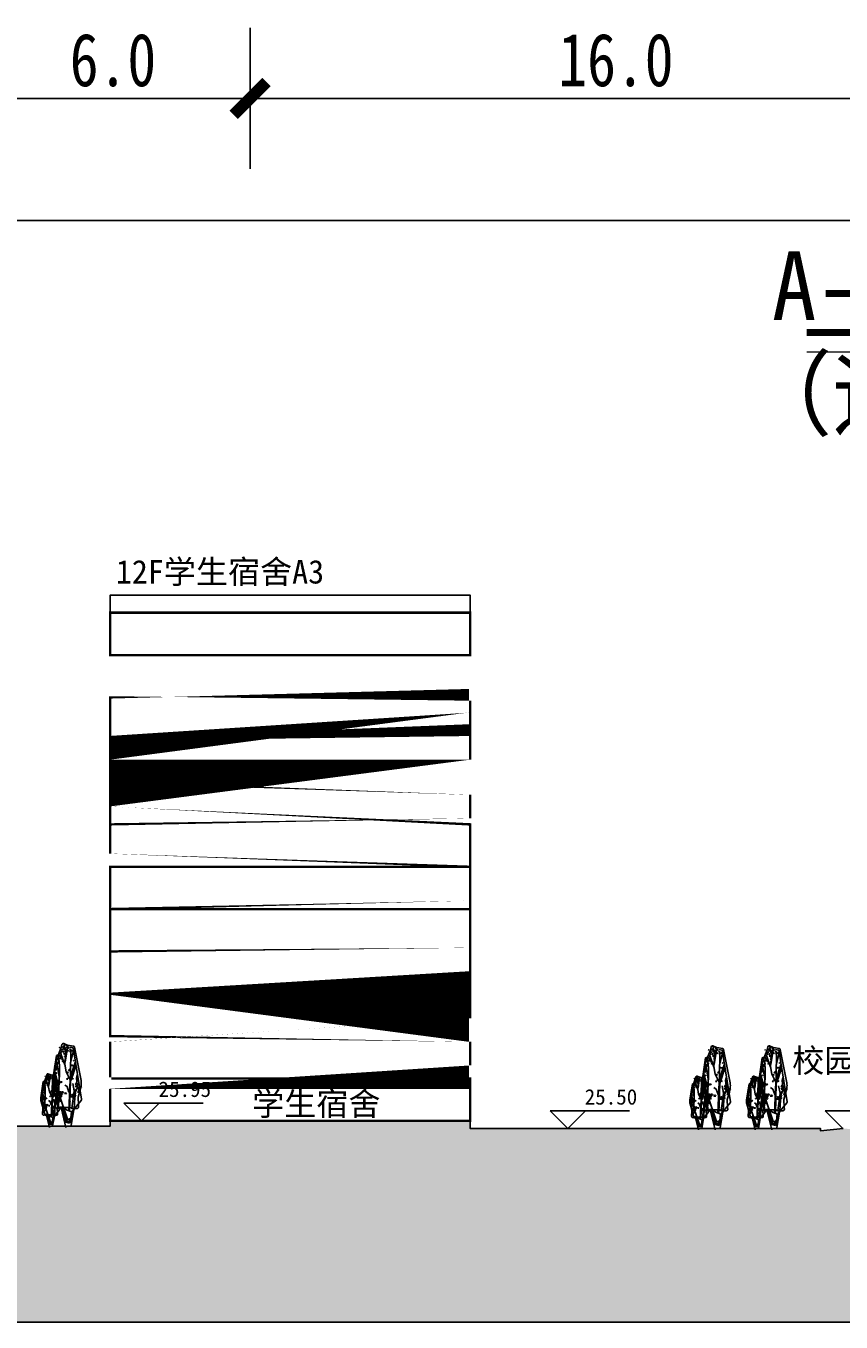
# Model space of a CAD drawing. Header units: millimetres. Extents: x 38389465 to 38395088, y 2473666 to 2480744.
# Tile 194 of 256: x 38390815 to 38390885, y 2479600 to 2479710. Entities that reach past the tile are written whole.
import ezdxf
from ezdxf.enums import TextEntityAlignment as Align

# ---------------------------------------------------------------- set-up
doc = ezdxf.new("R2010")
doc.units = ezdxf.units.MM
doc.header["$LTSCALE"] = 2
doc.layers.get('0').update_dxf_attribs({"linetype": 'CONTINUOUS', "lineweight": 9})
doc.layers.get('Defpoints').update_dxf_attribs({"linetype": 'CONTINUOUS', "lineweight": 9})
for name, color, linetype in [('DIM_ELEV', 3, 'CONTINUOUS'), ('PUB_HATCH', 8, 'CONTINUOUS'), ('PUB_TEXT', 7, 'CONTINUOUS'), ('w-树01', 116, 'CONTINUOUS'), ('图例', 3, 'CONTINUOUS'), ('建筑', 31, 'CONTINUOUS')]:
    doc.layers.add(name, color=color, linetype=linetype)
doc.layers.add('DM-横断面', color=7, linetype='CONTINUOUS', lineweight=9)
doc.styles.add('-黑体', font='simhei.ttf', dxfattribs={"width": 0.8})
doc.styles.add('DIMST', font='txt', dxfattribs={"width": 0.8})
doc.styles.add('zz-0', font='arial.ttf')
doc.styles.add('黑体', font='simhei.ttf', dxfattribs={"height": 3.5})
doc.dimstyles.new('ISO-25', dxfattribs={"dimtxt": 3.5, "dimasz": 2.5, "dimexe": 1.25, "dimexo": 0.625, "dimtad": 1, "dimtxsty": 'Standard', "dimblk": 'ARCHTICK', "dimcen": 2.5, "dimadec": 0, "dimazin": 0, "dimtfac": 1, "dimtmove": 0, "dimatfit": 3, "dimfxl": 0, "dimarcsym": 0})

# ---------------------------------------------------------------- blocks, each defined once
blk = doc.blocks.new('A$C4F134FB3')
at = {"linetype": 'Continuous'}
for p, q in [((-0.4777372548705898, 5.255888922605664), (-1.026047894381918, 1.858905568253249)), ((-0.5667966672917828, 5.302585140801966), (-0.998693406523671, 3.100978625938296)), ((0, 5.456260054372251), (-0.4932780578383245, 5.374034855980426)), ((-0.261984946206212, 5.302128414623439), (-0.4777372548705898, 5.255888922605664)), ((-0.2928067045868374, 3.406309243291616), (-0.3236284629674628, 5.178823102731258)), ((-0.317461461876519, 5.144226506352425), (-0.2365444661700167, 5.153709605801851)), ((-0.194140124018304, 5.25213483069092), (-0.1132231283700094, 5.261617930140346)), ((-0.1356571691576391, 5.289579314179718), (-0.1113820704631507, 5.292424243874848)), ((0.04623263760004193, 4.331099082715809), (-0.1232870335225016, 5.379194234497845)), ((-0.1048268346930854, 5.243332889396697), (-0.080551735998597, 5.246177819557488)), ((-0.08941166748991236, 5.289579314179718), (-0.06513656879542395, 5.292424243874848)), ((-0.08623395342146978, 5.390874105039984), (-0.005316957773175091, 5.40035720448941)), ((0.1424443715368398, 5.540293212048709), (-0.04623263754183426, 5.471673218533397)), ((-0.04316616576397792, 5.412903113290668), (-0.01889106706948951, 5.415748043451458)), ((-0.02457328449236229, 5.221303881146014), (0.0563437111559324, 5.23078698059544)), ((0.01541087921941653, 4.901386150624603), (0.1232870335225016, 5.440846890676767)), ((0.02167221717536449, 5.221303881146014), (0.1025892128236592, 5.23078698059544)), ((0.02167221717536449, 5.159641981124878), (0.1025892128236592, 5.169125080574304)), ((0.05250255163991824, 5.452536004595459), (0.1334195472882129, 5.462019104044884)), ((0.05250255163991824, 5.159641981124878), (0.1334195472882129, 5.169125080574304)), ((0.06791771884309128, 5.236719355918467), (0.1488347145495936, 5.246202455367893)), ((0.09874805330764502, 5.329212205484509), (0.1796650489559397, 5.338695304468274)), ((0.09874805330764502, 5.313796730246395), (0.1796650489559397, 5.323279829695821)), ((0.1264006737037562, 5.197086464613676), (0.1506757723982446, 5.199931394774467)), ((0.1880613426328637, 5.197086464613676), (0.2123364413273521, 5.199931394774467)), ((0.2188916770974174, 5.320410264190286), (0.2431667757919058, 5.323255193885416)), ((0.2188916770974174, 5.289579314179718), (0.2431667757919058, 5.292424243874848)), ((0.308217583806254, 5.286715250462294), (0.2605188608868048, 5.477538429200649)), ((0.2959675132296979, 5.320410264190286), (0.3202426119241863, 5.323255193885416)), ((0.416093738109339, 5.0092782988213), (0.308217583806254, 5.286715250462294)), ((0.3113826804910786, 5.243332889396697), (0.3356577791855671, 5.246177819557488)), ((0.4192888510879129, 5.274163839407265), (0.4435639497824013, 5.277008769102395)), ((-0.2773958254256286, 3.283003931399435), (-0.6010242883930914, 4.300272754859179)), ((-0.5210363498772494, 4.410897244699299), (-0.496761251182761, 4.413742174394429)), ((-0.4777372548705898, 4.993865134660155), (-0.2928067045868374, 4.269446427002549)), ((-0.4716131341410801, 5.051733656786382), (-0.3906961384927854, 5.061216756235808)), ((-0.3328766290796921, 5.005487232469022), (-0.2519596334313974, 5.014970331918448)), ((-0.178724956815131, 5.051733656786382), (-0.09780796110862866, 5.061216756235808)), ((-0.05540361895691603, 5.067149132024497), (0.02551337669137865, 5.076632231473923)), ((-0.01233583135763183, 5.120009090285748), (0.01193926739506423, 5.122854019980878)), ((0.07705439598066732, 4.176967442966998), (0.01541087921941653, 4.901386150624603)), ((0.06474000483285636, 4.672960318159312), (0.08901510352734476, 4.675805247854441)), ((0.07705439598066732, 4.146141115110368), (0.3698611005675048, 4.978451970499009)), ((0.0801551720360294, 4.827115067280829), (0.1044302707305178, 4.829959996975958)), ((0.08333288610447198, 4.866747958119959), (0.1642498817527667, 4.876231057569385)), ((0.1141632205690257, 4.990071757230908), (0.1950802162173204, 4.999554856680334)), ((0.22206939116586, 5.097980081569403), (0.3029863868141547, 5.107463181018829)), ((0.2343068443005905, 4.349235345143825), (0.2585819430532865, 4.352080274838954)), ((0.237484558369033, 4.990071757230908), (0.3184015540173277, 4.999554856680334)), ((0.2528997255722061, 4.604684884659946), (0.3338167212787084, 4.614167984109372)), ((0.2651371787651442, 5.027516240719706), (0.2894122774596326, 5.030361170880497)), ((0.2651371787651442, 4.487974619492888), (0.2894122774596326, 4.490819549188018)), ((0.2991452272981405, 4.866747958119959), (0.3800622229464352, 4.876231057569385)), ((0.3145603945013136, 4.558438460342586), (0.3954773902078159, 4.567921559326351)), ((0.3299755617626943, 4.681762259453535), (0.410892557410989, 4.691245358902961)), ((0.3453907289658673, 4.681762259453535), (0.426307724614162, 4.691245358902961)), ((0.3916362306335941, 4.74342415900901), (0.4725532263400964, 4.752907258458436)), ((0.4038736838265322, 4.380066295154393), (0.4281487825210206, 4.382911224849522)), ((0.4070513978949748, 4.543022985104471), (0.4879683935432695, 4.552506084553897)), ((0.5153182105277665, 4.731408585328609), (0.416093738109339, 5.0092782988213)), ((0.4192888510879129, 4.349235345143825), (0.4435639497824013, 4.352080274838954)), ((0.4315046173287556, 4.115314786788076), (0.5195137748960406, 4.6874591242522)), ((0.4378817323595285, 4.774255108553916), (0.5187987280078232, 4.783738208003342)), ((0.4469154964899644, 3.344656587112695), (0.6318460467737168, 4.408164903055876)), ((0.4687120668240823, 4.589269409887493), (0.549629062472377, 4.598752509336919)), ((0.4687120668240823, 4.512192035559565), (0.549629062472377, 4.521675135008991)), ((0.6318460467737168, 4.762667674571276), (0.4931481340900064, 4.793494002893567)), ((0.4995424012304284, 4.650931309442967), (0.5804593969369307, 4.660414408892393)), ((0.5303727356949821, 4.49677656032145), (0.6112897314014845, 4.506259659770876)), ((0.5580253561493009, 4.534221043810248), (0.5823004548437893, 4.537065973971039)), ((0.588855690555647, 4.426312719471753), (0.6131307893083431, 4.429157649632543)), ((0.6042708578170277, 4.518805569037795), (0.6285459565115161, 4.521650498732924)), ((0.8815642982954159, 3.056006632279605), (0.6318460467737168, 4.762667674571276)), ((-0.6934895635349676, 3.252177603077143), (-0.7397222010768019, 3.467961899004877)), ((-0.6472569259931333, 4.192380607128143), (-0.308217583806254, 3.190524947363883)), ((-0.4469154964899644, 3.452548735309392), (-0.6472569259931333, 4.099901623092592)), ((-0.4870283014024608, 3.479355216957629), (-0.4061113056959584, 3.488838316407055)), ((-0.459375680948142, 4.102587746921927), (-0.4351005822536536, 4.105432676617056)), ((-0.308217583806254, 3.051806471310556), (-0.4469154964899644, 3.452548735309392)), ((-0.4099524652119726, 4.080558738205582), (-0.3290354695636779, 4.090041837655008)), ((-0.3020462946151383, 3.818495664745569), (-0.2211292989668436, 3.827978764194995)), ((-0.2928067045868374, 4.269446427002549), (-0.2928067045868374, 3.406309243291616)), ((-0.2773958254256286, 3.144285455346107), (-0.01541087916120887, 3.68374619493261)), ((-0.2403856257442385, 3.756833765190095), (-0.1594686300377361, 3.766316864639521)), ((-0.1633097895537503, 3.618094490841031), (-0.08239279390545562, 3.627577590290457)), ((-0.01541087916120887, 3.68374619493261), (0.07705439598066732, 4.176967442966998)), ((0.4315046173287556, 3.313830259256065), (0.4315046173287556, 4.115314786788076)), ((0.462326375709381, 2.666477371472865), (0.7551330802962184, 3.776225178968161)), ((0.4995424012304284, 4.265544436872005), (0.5804593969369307, 4.275027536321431)), ((0.5303727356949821, 4.173051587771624), (0.6112897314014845, 4.182534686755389)), ((0.5708359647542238, 4.145464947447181), (0.7056976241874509, 4.161270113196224)), ((0.5766182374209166, 3.988065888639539), (0.6575352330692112, 3.997548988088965)), ((0.5862511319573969, 3.867986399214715), (0.7211127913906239, 3.883791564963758)), ((0.6042708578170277, 3.902186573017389), (0.6285459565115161, 3.905031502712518)), ((0.6042708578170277, 3.593877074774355), (0.6285459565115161, 3.596722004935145)), ((0.6161219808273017, 3.18930246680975), (0.8165191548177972, 3.48219649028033)), ((0.6170814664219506, 3.991310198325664), (0.7519431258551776, 4.007115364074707)), ((0.6505163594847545, 3.794278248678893), (0.6747914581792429, 3.797123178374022)), ((0.6777826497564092, 3.405119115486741), (0.7856888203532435, 3.574689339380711)), ((0.7738376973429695, 3.670954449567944), (0.7981127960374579, 3.673799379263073)), ((-1.032341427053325, 2.650163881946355), (-0.8974797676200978, 2.665969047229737)), ((-0.9989855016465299, 2.755966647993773), (-0.9246527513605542, 2.373627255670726)), ((-0.9398504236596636, 2.557671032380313), (-0.8049887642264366, 2.573476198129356)), ((-0.7551330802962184, 2.573998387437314), (-0.8938309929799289, 2.712716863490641)), ((-0.8724074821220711, 2.847320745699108), (-0.7914904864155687, 2.856803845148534)), ((-0.724311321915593, 2.558585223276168), (-0.8167765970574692, 2.897674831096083)), ((-0.7705439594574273, 2.62023787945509), (-0.6934895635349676, 3.252177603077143)), ((-0.6010242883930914, 2.311974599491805), (-0.7705439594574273, 2.62023787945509)), ((-0.7548684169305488, 2.680994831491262), (-0.6200067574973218, 2.696799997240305)), ((-0.7336709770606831, 2.908982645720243), (-0.6527539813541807, 2.918465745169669)), ((-0.6874254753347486, 2.847320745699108), (-0.6065084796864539, 2.856803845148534)), ((-0.5547916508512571, 2.419866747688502), (-0.462326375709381, 2.913087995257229)), ((-0.4716131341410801, 3.201876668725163), (-0.3906961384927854, 3.211359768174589)), ((-0.308217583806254, 3.190524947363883), (-0.2773958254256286, 3.283003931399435)), ((-0.2467244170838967, 1.083733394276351), (-0.308217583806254, 3.051806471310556)), ((-0.1918850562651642, 1.103940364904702), (-0.2773958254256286, 3.144285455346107)), ((-0.2095552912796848, 3.263538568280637), (-0.1286382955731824, 3.273021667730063)), ((-0.2008818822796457, 2.341451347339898), (-0.07756054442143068, 2.696007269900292)), ((-0.1170642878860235, 3.186461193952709), (-0.03614729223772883, 3.195944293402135)), ((-0.07756054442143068, 2.696007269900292), (0.07659112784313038, 2.788500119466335)), ((0.2528997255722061, 2.986060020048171), (0.3338167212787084, 2.995543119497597)), ((0.3145603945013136, 2.970644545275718), (0.3954773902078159, 2.980127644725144)), ((0.4224665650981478, 3.047721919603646), (0.5033835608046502, 3.057205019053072)), ((0.4777372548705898, 2.250321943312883), (0.4469154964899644, 3.344656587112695)), ((0.4469154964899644, 1.217639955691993), (0.857639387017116, 2.682772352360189)), ((0.4809495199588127, 2.977258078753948), (0.5052246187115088, 2.980103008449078)), ((0.4995424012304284, 2.893567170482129), (0.5804593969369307, 2.903050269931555)), ((0.5236309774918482, 2.264373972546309), (0.8011039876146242, 3.019732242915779)), ((0.5580253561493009, 3.131412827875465), (0.5823004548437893, 3.134257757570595)), ((0.588855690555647, 2.90018070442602), (0.6131307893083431, 2.90302563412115)), ((0.6042708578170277, 3.131412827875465), (0.6285459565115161, 3.134257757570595)), ((0.6536940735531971, 3.063137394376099), (0.7346110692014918, 3.072620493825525)), ((0.6623674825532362, 2.634345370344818), (0.847349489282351, 2.911823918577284)), ((0.6659315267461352, 2.90018070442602), (0.6902066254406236, 2.90302563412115)), ((0.6691092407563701, 2.616088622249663), (0.7500262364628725, 2.625571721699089)), ((0.6813466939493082, 3.270152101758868), (0.7056217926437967, 3.272997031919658)), ((0.708612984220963, 2.865577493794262), (0.8165191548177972, 3.297210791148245)), ((0.7153547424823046, 2.708581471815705), (0.7962717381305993, 2.718064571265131)), ((0.7430073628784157, 3.146828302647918), (0.7672824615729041, 3.149673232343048)), ((0.7616002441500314, 2.878151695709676), (0.842517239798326, 2.887634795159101)), ((0.7892528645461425, 3.378060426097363), (0.8135279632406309, 3.380905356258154)), ((0.7892528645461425, 3.115997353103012), (0.8135279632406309, 3.118842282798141)), ((0.835498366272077, 3.347229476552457), (0.8597734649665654, 3.350074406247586)), ((0.835498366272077, 2.715195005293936), (0.8597734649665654, 2.718039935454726)), ((-1.006675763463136, 1.787355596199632), (-0.3852719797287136, 1.032681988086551)), ((-0.9398504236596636, 2.418931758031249), (-0.8049887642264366, 2.434736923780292)), ((-0.9246527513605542, 2.373627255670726), (-0.8013657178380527, 2.00371131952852)), ((-0.9090200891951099, 2.311023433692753), (-0.7741584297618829, 2.326828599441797)), ((-0.8013657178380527, 2.00371131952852), (-0.8321874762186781, 1.464250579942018)), ((-0.5393807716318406, 2.404453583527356), (-0.724311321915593, 2.558585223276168)), ((-0.6623774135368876, 2.218530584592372), (-0.5275157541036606, 2.234335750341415)), ((-0.6623774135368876, 2.064375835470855), (-0.5275157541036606, 2.080181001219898)), ((-0.5393807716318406, 1.248466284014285), (-0.6010242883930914, 2.311974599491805)), ((-0.4006828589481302, 1.248466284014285), (-0.5547916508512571, 2.389040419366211)), ((-0.4928105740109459, 2.12603773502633), (-0.3579489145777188, 2.141842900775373)), ((-0.4619802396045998, 2.002713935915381), (-0.3271185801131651, 2.018519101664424)), ((-0.2866311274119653, 1.706575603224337), (-0.2057141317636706, 1.716058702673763)), ((-0.1078761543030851, 0.5548739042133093), (0.4777372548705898, 2.250321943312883)), ((-0.04577072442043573, 2.218530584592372), (0.08909093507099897, 2.234335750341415)), ((0.1546264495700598, 2.2956079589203), (0.2894881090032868, 2.311413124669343)), ((0.2317022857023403, 2.172284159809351), (0.3665639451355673, 2.188089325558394)), ((0.262532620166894, 2.033544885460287), (0.3973942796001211, 2.049350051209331)), ((0.2933629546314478, 2.2956079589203), (0.4282246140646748, 2.311413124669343)), ((0.2991452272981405, 1.737406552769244), (0.3800622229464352, 1.74688965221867)), ((0.3299755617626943, 1.829899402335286), (0.410892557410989, 1.839382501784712)), ((0.3704387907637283, 2.218530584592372), (0.5053004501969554, 2.234335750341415)), ((0.385853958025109, 1.925636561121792), (0.520715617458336, 1.941441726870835)), ((0.4320994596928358, 2.064375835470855), (0.5669611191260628, 2.080181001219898)), ((0.4378817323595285, 1.72199107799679), (0.5187987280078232, 1.731474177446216)), ((0.4629297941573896, 2.12603773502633), (0.5977914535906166, 2.141842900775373)), ((0.5580253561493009, 1.728604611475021), (0.5823004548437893, 1.731449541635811)), ((0.573440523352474, 1.759435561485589), (0.5977156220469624, 1.762280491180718)), ((0.703932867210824, 1.367705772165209), (0.6780786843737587, 1.988298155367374)), ((0.696761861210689, 2.499378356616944), (0.7210369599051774, 2.502223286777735)), ((-0.8321874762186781, 1.464250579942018), (-0.8406590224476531, 1.354104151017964)), ((-0.7573372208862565, 1.257431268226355), (-0.6318460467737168, 1.248466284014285)), ((-0.6318460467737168, 1.248466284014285), (-0.416093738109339, 1.248466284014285)), ((-0.5239698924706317, 1.155987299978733), (-0.3390393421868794, 0.154131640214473)), ((-0.3934739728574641, 1.066465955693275), (-0.4662560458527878, 0.848087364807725)), ((-0.3852719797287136, 1.017268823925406), (-0.4580540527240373, 0.798890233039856)), ((-0.3770699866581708, 0.9885704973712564), (-0.4498520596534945, 0.7701919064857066)), ((-0.3852719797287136, 0.8631371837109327), (-0.4292854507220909, 0.6430372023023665)), ((-0.416093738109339, 1.248466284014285), (-0.308217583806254, 1.32553210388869)), ((-0.3852719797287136, 1.032681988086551), (-0.09246527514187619, 1.140574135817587)), ((-0.3698611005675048, 1.048095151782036), (-0.3236284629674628, 0.6165265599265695)), ((-0.308217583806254, 1.32553210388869), (-0.1078761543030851, 1.310118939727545)), ((-0.1078761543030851, 1.310118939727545), (0.1078761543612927, 1.310118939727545)), ((-0.09246527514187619, 1.140574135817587), (0.261984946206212, 1.356358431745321)), ((-0.06164351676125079, 0.4315685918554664), (0.0308217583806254, 0.9556161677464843)), ((-0.02001695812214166, 0.3921818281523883), (0.0291950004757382, 0.9333502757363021)), ((0.2928067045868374, 1.233053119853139), (0, 0)), ((0.06164351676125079, 1.00185565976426), (0.01541087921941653, 0.3390896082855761)), ((0.0538009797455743, 0.9702481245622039), (0.1849101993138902, 0.7786846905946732)), ((0.0579019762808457, 1.015345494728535), (0.1939170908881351, 0.8166140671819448)), ((0.0579019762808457, 0.929250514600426), (0.178738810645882, 0.7526960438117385)), ((0.0784069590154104, 1.03994406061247), (0.2035355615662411, 0.8571188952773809)), ((0.1071139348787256, 1.150637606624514), (0.2304450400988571, 0.9704387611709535)), ((0.1078761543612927, 1.310118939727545), (0.1078761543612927, 1.310118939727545)), ((0.1078761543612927, 1.310118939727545), (0.4469154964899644, 1.217639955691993)), ((0.1153159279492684, 1.175236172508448), (0.2368944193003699, 0.9975980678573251)), ((0.1276189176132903, 1.208034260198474), (0.2342448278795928, 1.052243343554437)), ((0.1358209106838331, 1.21213402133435), (0.2424468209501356, 1.056343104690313)), ((0.1399219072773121, 1.175236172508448), (0.2465478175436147, 1.019445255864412)), ((0.1522248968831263, 1.261331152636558), (0.2615799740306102, 1.101552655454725)), ((0.261984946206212, 1.356358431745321), (0.5928902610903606, 1.27647289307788)), ((0.5303727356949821, 1.598667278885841), (0.6112897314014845, 1.608150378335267)), ((-0.3401610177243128, 0.8163805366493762), (-0.4129430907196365, 0.5980019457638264)), ((-0.3319590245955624, 0.7548841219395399), (-0.4047410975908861, 0.5365055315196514)), ((-0.3237570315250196, 0.6974874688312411), (-0.3965391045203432, 0.4791088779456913)), ((-0.2465740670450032, 0.2928501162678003), (-0.3698611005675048, 0.5702870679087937)), ((-0.3686016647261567, 0.6094691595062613), (-0.2168647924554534, 0.3388849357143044)), ((-0.3390393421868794, 0.6165265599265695), (-0.154108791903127, 0.3853291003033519)), ((-0.2773958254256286, 0.6011133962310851), (-0.2003414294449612, 0.5394607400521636)), ((0.01541087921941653, 0.3390896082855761), (-0.2465740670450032, 0.2928501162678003)), ((-0.2168647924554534, 0.3388849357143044), (-0.06512792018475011, 0.3675832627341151)), ((-0.2003414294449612, 0.5394607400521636), (-0.1078761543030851, 0.5548739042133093)), ((-0.154108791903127, 0.3853291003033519), (-0.06164351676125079, 0.4315685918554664)), ((-0.06512792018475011, 0.3675832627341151), (-0.02001695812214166, 0.3921818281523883)), ((0.01279101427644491, 0.7775593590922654), (0.1403761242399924, 0.5911449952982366)), ((0.0332959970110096, 0.8308562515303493), (0.1550540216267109, 0.6529558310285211))]:
    blk.add_line(p, q, dxfattribs=at)
for centre, radius, start, end in [((-0.4784800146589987, 5.285259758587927), 0.09, 99.4637027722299, 168.9010271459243), ((-0.275260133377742, 5.138204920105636), 0.04316571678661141, 20.37547237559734, 172.3051463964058), ((-0.1519387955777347, 5.246113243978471), 0.04316571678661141, 20.37547237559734, 172.3051463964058), ((-0.1229967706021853, 5.287772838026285), 0.01294971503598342, 20.37547237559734, 172.3051463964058), ((-0.09216643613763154, 5.241526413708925), 0.01294971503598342, 20.37547237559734, 172.3051463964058), ((-0.0767512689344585, 5.287772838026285), 0.01294971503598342, 20.37547237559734, 172.3051463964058), ((-0.04403262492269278, 5.384852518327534), 0.04316571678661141, 20.37547237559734, 172.3051463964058), ((-0.03050576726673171, 5.411096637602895), 0.01294971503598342, 20.37547237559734, 172.3051463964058), ((0.01762804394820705, 5.215282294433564), 0.04316571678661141, 20.37547237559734, 172.3051463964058), ((0.0638735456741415, 5.215282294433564), 0.04316571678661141, 20.37547237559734, 172.3051463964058), ((0.0638735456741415, 5.153620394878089), 0.04316571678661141, 20.37547237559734, 172.3051463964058), ((0.09470388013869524, 5.446514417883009), 0.04316571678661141, 20.37547237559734, 172.3051463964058), ((0.09470388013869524, 5.153620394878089), 0.04316571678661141, 20.37547237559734, 172.3051463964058), ((0.1101190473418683, 5.230697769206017), 0.04316571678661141, 20.37547237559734, 172.3051463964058), ((0.140949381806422, 5.32319061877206), 0.04316571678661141, 20.37547237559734, 172.3051463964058), ((0.140949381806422, 5.307775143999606), 0.04316571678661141, 20.37547237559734, 172.3051463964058), ((0.1390610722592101, 5.195279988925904), 0.01294971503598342, 20.37547237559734, 172.3051463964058), ((0.1732052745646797, 5.455713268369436), 0.09, 14.03425445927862, 109.9858356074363), ((0.2007217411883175, 5.195279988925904), 0.01294971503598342, 20.37547237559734, 172.3051463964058), ((0.2315520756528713, 5.318603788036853), 0.01294971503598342, 20.37547237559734, 172.3051463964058), ((0.2315520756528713, 5.287772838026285), 0.01294971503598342, 20.37547237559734, 172.3051463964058), ((0.3086279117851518, 5.318603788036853), 0.01294971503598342, 20.37547237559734, 172.3051463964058), ((0.3240430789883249, 5.241526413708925), 0.01294971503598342, 20.37547237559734, 172.3051463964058), ((0.4319492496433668, 5.272357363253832), 0.01294971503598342, 20.37547237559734, 172.3051463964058), ((-0.5083759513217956, 4.409090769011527), 0.01294971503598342, 20.37547237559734, 172.3051463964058), ((-0.4294118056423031, 5.045712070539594), 0.04316571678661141, 20.37547237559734, 172.3051463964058), ((-0.2906753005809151, 4.999465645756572), 0.04316571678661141, 20.37547237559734, 172.3051463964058), ((-0.136523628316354, 5.045712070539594), 0.04316571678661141, 20.37547237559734, 172.3051463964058), ((-0.01320229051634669, 5.061127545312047), 0.04316571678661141, 20.37547237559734, 172.3051463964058), ((0.0003245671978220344, 5.118202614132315), 0.01294971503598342, 20.37547237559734, 172.3051463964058), ((0.07740040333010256, 4.671153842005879), 0.01294971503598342, 20.37547237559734, 172.3051463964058), ((0.09281557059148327, 4.825308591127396), 0.01294971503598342, 20.37547237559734, 172.3051463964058), ((0.1255342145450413, 4.860726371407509), 0.04316571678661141, 20.37547237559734, 172.3051463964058), ((0.1563645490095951, 4.984050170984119), 0.04316571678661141, 20.37547237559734, 172.3051463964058), ((0.2642707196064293, 5.091958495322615), 0.04316571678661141, 20.37547237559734, 172.3051463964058), ((0.2469672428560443, 4.347428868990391), 0.01294971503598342, 20.37547237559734, 172.3051463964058), ((0.27968588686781, 4.984050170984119), 0.04316571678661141, 20.37547237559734, 172.3051463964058), ((0.2951010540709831, 4.598663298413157), 0.04316571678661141, 20.37547237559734, 172.3051463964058), ((0.2777975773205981, 5.025709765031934), 0.01294971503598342, 20.37547237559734, 172.3051463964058), ((0.2777975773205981, 4.486168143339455), 0.01294971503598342, 20.37547237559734, 172.3051463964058), ((0.3413465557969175, 4.860726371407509), 0.04316571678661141, 20.37547237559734, 172.3051463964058), ((0.3567617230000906, 4.552416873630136), 0.04316571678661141, 20.37547237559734, 172.3051463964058), ((0.3721768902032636, 4.675740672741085), 0.04316571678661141, 20.37547237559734, 172.3051463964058), ((0.3875920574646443, 4.675740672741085), 0.04316571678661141, 20.37547237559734, 172.3051463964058), ((0.4338375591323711, 4.73740257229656), 0.04316571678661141, 20.37547237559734, 172.3051463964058), ((0.4165340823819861, 4.378259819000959), 0.01294971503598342, 20.37547237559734, 172.3051463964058), ((0.4492527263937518, 4.537001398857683), 0.04316571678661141, 20.37547237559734, 172.3051463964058), ((0.4319492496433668, 4.347428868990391), 0.01294971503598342, 20.37547237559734, 172.3051463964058), ((0.4800830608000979, 4.768233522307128), 0.04316571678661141, 20.37547237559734, 172.3051463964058), ((0.5109133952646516, 4.583247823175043), 0.04316571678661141, 20.37547237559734, 172.3051463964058), ((0.5109133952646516, 4.506170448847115), 0.04316571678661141, 20.37547237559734, 172.3051463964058), ((0.5417437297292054, 4.644909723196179), 0.04316571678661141, 20.37547237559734, 172.3051463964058), ((0.5417437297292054, 4.259522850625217), 0.04316571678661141, 20.37547237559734, 172.3051463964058), ((0.4305600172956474, 4.701142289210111), 0.09, 351.2551151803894, 19.65113511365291), ((0.5725740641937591, 4.490754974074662), 0.04316571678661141, 20.37547237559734, 172.3051463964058), ((0.5706857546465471, 4.532414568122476), 0.01294971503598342, 20.37547237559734, 172.3051463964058), ((0.6015160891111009, 4.424506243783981), 0.01294971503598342, 20.37547237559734, 172.3051463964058), ((0.6169312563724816, 4.516999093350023), 0.01294971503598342, 20.37547237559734, 172.3051463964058), ((-0.4448269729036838, 3.473333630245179), 0.04316571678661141, 20.37547237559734, 172.3051463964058), ((-0.4467152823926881, 4.100781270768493), 0.01294971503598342, 20.37547237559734, 172.3051463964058), ((-0.3677511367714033, 4.074537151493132), 0.04316571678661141, 20.37547237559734, 172.3051463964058), ((-0.259844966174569, 3.812474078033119), 0.04316571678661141, 20.37547237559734, 172.3051463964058), ((-0.1981842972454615, 3.750812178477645), 0.04316571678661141, 20.37547237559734, 172.3051463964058), ((-0.121108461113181, 3.612072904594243), 0.04316571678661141, 20.37547237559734, 172.3051463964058), ((0.5725740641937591, 4.167030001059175), 0.04316571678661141, 20.37547237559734, 172.3051463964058), ((0.6411715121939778, 4.135428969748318), 0.07194286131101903, 20.37547237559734, 172.3051463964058), ((0.6188195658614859, 3.982044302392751), 0.04316571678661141, 20.37547237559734, 172.3051463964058), ((0.6565866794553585, 3.857950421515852), 0.07194286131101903, 20.37547237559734, 172.3051463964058), ((0.6169312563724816, 3.900380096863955), 0.01294971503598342, 20.37547237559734, 172.3051463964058), ((0.6169312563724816, 3.592070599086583), 0.01294971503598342, 20.37547237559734, 172.3051463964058), ((0.6874170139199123, 3.981274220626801), 0.07194286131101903, 20.37547237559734, 172.3051463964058), ((0.6631767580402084, 3.79247177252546), 0.01294971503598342, 20.37547237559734, 172.3051463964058), ((0.7864980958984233, 3.66914797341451), 0.01294971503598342, 20.37547237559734, 172.3051463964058), ((-0.9620058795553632, 2.640127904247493), 0.07194286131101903, 20.37547237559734, 172.3051463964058), ((-0.11552688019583, 2.927724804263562), 0.9, 168.9010271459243, 191.0019515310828), ((-0.8695148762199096, 2.54763505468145), 0.07194286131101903, 20.37547237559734, 172.3051463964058), ((-0.8302061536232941, 2.841299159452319), 0.04316571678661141, 20.37547237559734, 172.3051463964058), ((-0.6845328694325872, 2.670958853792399), 0.07194286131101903, 20.37547237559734, 172.3051463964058), ((-0.6914696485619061, 2.902961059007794), 0.04316571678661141, 20.37547237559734, 172.3051463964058), ((-0.6452241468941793, 2.841299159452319), 0.04316571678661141, 20.37547237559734, 172.3051463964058), ((-0.4294118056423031, 3.195855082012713), 0.04316571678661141, 20.37547237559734, 172.3051463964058), ((-0.1673539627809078, 3.257516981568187), 0.04316571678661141, 20.37547237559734, 172.3051463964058), ((-0.07486295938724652, 3.18043960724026), 0.04316571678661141, 20.37547237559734, 172.3051463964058), ((0.2951010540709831, 2.980038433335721), 0.04316571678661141, 20.37547237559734, 172.3051463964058), ((0.3567617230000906, 2.964622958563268), 0.04316571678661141, 20.37547237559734, 172.3051463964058), ((0.4646678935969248, 3.041700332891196), 0.04316571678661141, 20.37547237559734, 172.3051463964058), ((0.4936099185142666, 2.975451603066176), 0.01294971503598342, 20.37547237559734, 172.3051463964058), ((0.5417437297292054, 2.88754558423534), 0.04316571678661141, 20.37547237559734, 172.3051463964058), ((0.5706857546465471, 3.129606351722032), 0.01294971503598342, 20.37547237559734, 172.3051463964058), ((0.6015160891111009, 2.898374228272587), 0.01294971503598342, 20.37547237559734, 172.3051463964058), ((0.6169312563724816, 3.129606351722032), 0.01294971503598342, 20.37547237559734, 172.3051463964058), ((0.6958954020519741, 3.057115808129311), 0.04316571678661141, 20.37547237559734, 172.3051463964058), ((0.6785919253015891, 2.898374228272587), 0.01294971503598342, 20.37547237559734, 172.3051463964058), ((0.7113105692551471, 2.610067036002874), 0.04316571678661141, 20.37547237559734, 172.3051463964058), ((0.6940070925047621, 3.268345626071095), 0.01294971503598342, 20.37547237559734, 172.3051463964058), ((0.7575560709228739, 2.702559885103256), 0.04316571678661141, 20.37547237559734, 172.3051463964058), ((0.7556677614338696, 3.145021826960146), 0.01294971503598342, 20.37547237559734, 172.3051463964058), ((0.8038015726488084, 2.872130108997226), 0.04316571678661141, 20.37547237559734, 172.3051463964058), ((0.8019132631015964, 3.376253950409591), 0.01294971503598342, 20.37547237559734, 172.3051463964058), ((0.8019132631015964, 3.114190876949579), 0.01294971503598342, 20.37547237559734, 172.3051463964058), ((0.8481587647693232, 3.345423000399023), 0.01294971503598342, 20.37547237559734, 172.3051463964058), ((0.8481587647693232, 2.713388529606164), 0.01294971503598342, 20.37547237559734, 172.3051463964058), ((-0.008953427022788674, 2.925706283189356), 0.9, 344.3400998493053, 8.324440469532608), ((-0.9371978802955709, 1.844564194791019), 0.09, 170.8308983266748, 219.4682847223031), ((-0.8695148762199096, 2.408895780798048), 0.07194286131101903, 20.37547237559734, 172.3051463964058), ((-0.8386845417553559, 2.300987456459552), 0.07194286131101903, 20.37547237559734, 172.3051463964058), ((-0.5920418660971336, 2.20849460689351), 0.07194286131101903, 20.37547237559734, 172.3051463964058), ((-0.5920418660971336, 2.054339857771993), 0.07194286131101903, 20.37547237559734, 172.3051463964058), ((-0.4224750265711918, 2.116001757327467), 0.07194286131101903, 20.37547237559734, 172.3051463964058), ((-0.3916446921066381, 1.992677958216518), 0.07194286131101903, 20.37547237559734, 172.3051463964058), ((-0.2444297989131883, 1.700554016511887), 0.04316571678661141, 20.37547237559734, 172.3051463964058), ((0.02456482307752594, 2.20849460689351), 0.07194286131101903, 20.37547237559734, 172.3051463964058), ((0.2249619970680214, 2.285571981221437), 0.07194286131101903, 20.37547237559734, 172.3051463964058), ((0.302037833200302, 2.162248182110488), 0.07194286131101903, 20.37547237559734, 172.3051463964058), ((0.3328681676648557, 2.023508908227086), 0.07194286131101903, 20.37547237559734, 172.3051463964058), ((0.3636985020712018, 2.285571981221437), 0.07194286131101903, 20.37547237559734, 172.3051463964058), ((0.3413465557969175, 1.731384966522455), 0.04316571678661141, 20.37547237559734, 172.3051463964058), ((0.3721768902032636, 1.823877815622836), 0.04316571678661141, 20.37547237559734, 172.3051463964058), ((0.44077433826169, 2.20849460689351), 0.07194286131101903, 20.37547237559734, 172.3051463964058), ((0.456189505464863, 1.91560058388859), 0.07194286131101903, 20.37547237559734, 172.3051463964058), ((0.5024350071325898, 2.054339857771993), 0.07194286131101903, 20.37547237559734, 172.3051463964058), ((0.4800830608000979, 1.715969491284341), 0.04316571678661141, 20.37547237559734, 172.3051463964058), ((0.5332653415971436, 2.116001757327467), 0.07194286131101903, 20.37547237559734, 172.3051463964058), ((0.5706857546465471, 1.726798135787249), 0.01294971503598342, 20.37547237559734, 172.3051463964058), ((0.5861009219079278, 1.757629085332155), 0.01294971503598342, 20.37547237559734, 172.3051463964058), ((0.7094222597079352, 2.497571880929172), 0.01294971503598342, 20.37547237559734, 172.3051463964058), ((-0.7509240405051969, 1.347202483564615), 0.09, 175.6019497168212, 265.9137787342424), ((0.5725740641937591, 1.592645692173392), 0.04316571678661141, 20.37547237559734, 172.3051463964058), ((0.6140108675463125, 1.363959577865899), 0.09, 256.427631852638, 2.385599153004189)]:
    blk.add_arc(centre, radius, start, end, dxfattribs=at)
at = {"style": 'zz-0'}
for tag in ['YSIZE', 'XSIZE']:
    blk.add_attdef(tag, (-0.1700515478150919, 0.09079201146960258), '', height=0.0005, dxfattribs=at)
blk = doc.blocks.new('sdf2141')
at = {"layer": 'PUB_HATCH', "linetype": 'Continuous'}
h = blk.add_hatch(dxfattribs=at)
h.set_pattern_fill('土壤', color=256, scale=0.2922416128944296, angle=90.92004339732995)
h.set_pattern_definition([(39.75651355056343, (77.60024818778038, -96.9641204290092), (0.141637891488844, 1.543359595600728), [1.09590604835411, -1.09590604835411]), (39.75651355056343, (77.33742537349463, -96.64818339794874), (0.141637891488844, 1.543359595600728), [1.09590604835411, -1.09590604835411]), (39.75651355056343, (77.07460255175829, -96.33224638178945), (0.141637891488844, 1.543359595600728), [1.09590604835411, -1.09590604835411]), (129.7565135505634, (77.09230728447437, -96.13932644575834), (-1.543359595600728, 0.1416378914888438), [1.095906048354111, -1.095906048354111]), (129.7565135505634, (77.40824431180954, -95.87650361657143), (-1.543359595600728, 0.1416378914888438), [1.095906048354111, -1.095906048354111]), (129.7565135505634, (77.7241813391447, -95.6136807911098), (-1.543359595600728, 0.1416378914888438), [1.095906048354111, -1.095906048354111])])
h.paths.add_polyline_path([(30.60010106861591, -9.614108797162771), (30.60010340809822, -10.26411392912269), (60.39266777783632, -10.26411393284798), (60.39266791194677, -10.46411562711), (62.33218524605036, -10.26411447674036), (64.27170281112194, -10.46411333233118), (64.27170269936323, -10.26411392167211), (67.27170269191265, -10.26411393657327), (76.1688050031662, -14.86412670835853), (81.60024057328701, -14.86412673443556), (81.60024058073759, -14.56412670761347), (112.2003764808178, -14.56412671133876), (112.2003764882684, -14.76412670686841), (128.2003764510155, -14.76412714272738), (135.0986677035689, -20.36899411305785), (241.7804825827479, -19.76412673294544), (241.7804825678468, -26.72746371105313), (-38.34115686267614, -26.72746370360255), (-38.34115687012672, -10.06411394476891), (-29.90803452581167, -10.06411393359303), (-29.90803453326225, -10.26411393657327), (-27.49740399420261, -10.06411393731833), (-25.0867732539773, -10.26411394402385), (-25.08677324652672, -10.06411394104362), (-0.005564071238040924, -10.06411394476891), (-0.005564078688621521, -9.61429624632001)])
at = {"layer": 'DIM_ELEV', "linetype": 'Continuous'}
for p, q in [((2.657906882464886, -9.614247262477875), (1.157906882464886, -8.114247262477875)), ((1.157906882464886, -8.114247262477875), (7.905691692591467, -8.114247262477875)), ((2.657906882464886, -9.614247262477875), (4.157906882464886, -8.114247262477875)), ((38.90871739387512, -10.26438429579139), (37.40871739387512, -8.764384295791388)), ((37.40871739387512, -8.764384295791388), (44.1565022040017, -8.764384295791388)), ((38.90871739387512, -10.26438429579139), (40.40871739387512, -8.764384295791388)), ((62.29307219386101, -10.26438270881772), (60.79307219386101, -8.76438270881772)), ((60.79307219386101, -8.76438270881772), (67.54085700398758, -8.76438270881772))]:
    blk.add_line(p, q, dxfattribs=at)
at = {"layer": '建筑', "linetype": 'ByBlock', "flags": 128}
for points in [[(-0.005806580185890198, 33.58153106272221), (-0.005806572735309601, 35.08153106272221), (30.59985371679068, 35.08153107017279), (30.59986291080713, 33.58171851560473)], [(30.60010106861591, -9.614108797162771), (30.60010340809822, -10.26411392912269), (60.39266777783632, -10.26411393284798), (60.39266791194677, -10.46411562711), (62.33218524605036, -10.26411447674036)], [(241.7804825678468, -26.72746371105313), (-38.34115686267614, -26.72746370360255), (-38.34115687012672, -10.06411394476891), (-29.90803452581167, -10.06411393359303), (-29.90803453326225, -10.26411393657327), (-27.49740399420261, -10.06411393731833), (-25.0867732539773, -10.26411394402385), (-25.08677324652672, -10.06411394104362), (-0.005564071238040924, -10.06411394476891), (-0.005564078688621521, -9.61429624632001), (30.60010106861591, -9.614108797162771)]]:
    blk.add_lwpolyline(points, dxfattribs=at)
at = {"layer": '建筑', "linetype": 'ByBlock', "const_width": 0.2}
for points in [[(-0.005806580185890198, 29.98187879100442), (30.59985372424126, 29.98206624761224), (30.59985372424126, 33.58171851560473), (-0.005806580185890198, 33.58153106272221)], [(-0.005784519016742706, 26.38222651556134), (30.59987577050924, 26.38241397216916), (30.59987576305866, 29.98206623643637), (-0.005784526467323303, 29.981878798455)], [(-0.005762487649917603, 22.78257424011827), (30.59989780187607, 22.78276169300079), (30.59989782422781, 26.38241396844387), (-0.005762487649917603, 26.38222652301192)], [(-0.005740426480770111, 19.18292196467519), (30.59991986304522, 19.18310942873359), (30.59991985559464, 22.7827616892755), (-0.005740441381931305, 22.78257423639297)], [(-0.005718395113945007, 15.58326968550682), (30.59994189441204, 15.58345713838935), (30.59994191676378, 19.18310941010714), (-0.005718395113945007, 19.18292197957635)], [(-0.005696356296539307, 11.98361741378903), (30.59996394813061, 11.98380486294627), (30.59996394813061, 15.58345713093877), (-0.00569634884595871, 15.58326968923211)], [(-0.005674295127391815, 8.383965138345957), (30.59998600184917, 8.384152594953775), (30.59998600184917, 11.98380485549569), (-0.005674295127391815, 11.98361741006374)], [(-0.005652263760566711, 4.784312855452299), (30.60000804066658, 4.784500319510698), (30.60000804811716, 8.384152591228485), (-0.005652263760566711, 8.383965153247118)], [(-0.005630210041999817, 1.184660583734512), (30.60003008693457, 1.184848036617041), (30.60003010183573, 4.784500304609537), (-0.005630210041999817, 4.78431286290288)], [(-0.005608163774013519, -2.414991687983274), (30.60005213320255, -2.414804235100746), (30.60005214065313, 1.184848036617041), (-0.005608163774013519, 1.184660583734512)], [(-0.005586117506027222, -6.014643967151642), (30.60007417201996, -6.014456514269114), (30.60007418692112, -2.414804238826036), (-0.005586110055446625, -2.414991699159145)], [(-0.005564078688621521, -9.61429624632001), (30.60009623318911, -9.614108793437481), (30.60009623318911, -6.014456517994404), (-0.005564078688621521, -6.014643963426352)]]:
    blk.add_lwpolyline(points, close=True, dxfattribs=at)
at = {"layer": 'w-树01', "linetype": 'Continuous'}
ref = blk.add_blockref('A$C4F134FB3', (-3.767911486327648, -10.1808600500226), dxfattribs=dict(at, xscale=-1.285863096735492, yscale=1.285863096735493, zscale=1.285863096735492, rotation=2.533370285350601e-08))
ref.add_attrib('XSIZE', '1924', (-3.549248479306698, -10.06411394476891), dxfattribs={"layer": '0', "height": 0.0006429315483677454, "style": 'zz-0', "text_generation_flag": 2})
ref.add_attrib('YSIZE', '5540', (-3.549248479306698, -10.06411394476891), dxfattribs={"layer": '0', "height": 0.0006429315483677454, "style": 'zz-0', "text_generation_flag": 2})
ref = blk.add_blockref('A$C4F134FB3', (51.4255380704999, -10.38086002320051), dxfattribs=dict(at, xscale=-1.285863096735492, yscale=1.285863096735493, zscale=1.285863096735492, rotation=2.533370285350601e-08))
ref.add_attrib('XSIZE', '1924', (51.64420106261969, -10.26411392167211), dxfattribs={"layer": '0', "height": 0.0006429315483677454, "style": 'zz-0', "text_generation_flag": 2})
ref.add_attrib('YSIZE', '5540', (51.64420106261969, -10.26411392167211), dxfattribs={"layer": '0', "height": 0.0006429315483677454, "style": 'zz-0', "text_generation_flag": 2})
ref = blk.add_blockref('A$C4F134FB3', (56.24265449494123, -10.38086004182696), dxfattribs=dict(at, xscale=-1.285863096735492, yscale=1.285863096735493, zscale=1.285863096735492, rotation=2.533370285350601e-08))
ref.add_attrib('XSIZE', '1924', (56.46131748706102, -10.26411391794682), dxfattribs={"layer": '0', "height": 0.0006429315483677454, "style": 'zz-0', "text_generation_flag": 2})
ref.add_attrib('YSIZE', '5540', (56.46131748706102, -10.26411391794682), dxfattribs={"layer": '0', "height": 0.0006429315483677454, "style": 'zz-0', "text_generation_flag": 2})
ref = blk.add_blockref('A$C4F134FB3', (-5.175032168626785, -10.18088174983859), dxfattribs=dict(at, xscale=-0.822952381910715, yscale=0.822952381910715, zscale=0.8229523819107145, rotation=2.533374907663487e-08))
ref.add_attrib('XSIZE', '1924', (-5.03508785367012, -10.10616424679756), dxfattribs={"layer": '0', "height": 0.0004114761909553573, "style": 'zz-0', "text_generation_flag": 2})
ref.add_attrib('YSIZE', '5540', (-5.03508785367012, -10.10616424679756), dxfattribs={"layer": '0', "height": 0.0004114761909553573, "style": 'zz-0', "text_generation_flag": 2})
ref = blk.add_blockref('A$C4F134FB3', (50.0184173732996, -10.38088173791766), dxfattribs=dict(at, xscale=-0.822952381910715, yscale=0.822952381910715, zscale=0.8229523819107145, rotation=2.533374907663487e-08))
ref.add_attrib('XSIZE', '1924', (50.15836170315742, -10.30616421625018), dxfattribs={"layer": '0', "height": 0.0004114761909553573, "style": 'zz-0', "text_generation_flag": 2})
ref.add_attrib('YSIZE', '5540', (50.15836170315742, -10.30616421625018), dxfattribs={"layer": '0', "height": 0.0004114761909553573, "style": 'zz-0', "text_generation_flag": 2})
ref = blk.add_blockref('A$C4F134FB3', (54.83553379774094, -10.3808817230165), dxfattribs=dict(at, xscale=-0.822952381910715, yscale=0.822952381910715, zscale=0.8229523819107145, rotation=2.533374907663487e-08))
ref.add_attrib('XSIZE', '1924', (54.97547812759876, -10.30616422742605), dxfattribs={"layer": '0', "height": 0.0004114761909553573, "style": 'zz-0', "text_generation_flag": 2})
ref.add_attrib('YSIZE', '5540', (54.97547812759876, -10.30616422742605), dxfattribs={"layer": '0', "height": 0.0004114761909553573, "style": 'zz-0', "text_generation_flag": 2})
at = {"layer": 'PUB_TEXT', "style": '-黑体'}
for s, p in [('12F学生宿舍A3', (0.4745528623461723, 36.05838575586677)), ('校园道路', (57.98598172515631, -5.493023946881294)), ('学生宿舍', (12.06790573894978, -9.167914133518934))]:
    blk.add_text(s, height=1.999999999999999, dxfattribs=at).set_placement(p)
at = {"layer": 'PUB_TEXT', "linetype": 'Continuous', "style": '黑体'}
for s, p in [('25.95', (4.105997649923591, -7.589247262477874)), ('25.50', (40.34204022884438, -8.239384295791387))]:
    blk.add_text(s, height=1.314345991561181, dxfattribs=at).set_placement(p)
blk = doc.blocks.new('尺寸线1')
for p, q in [((0, 120), (0, -120)), ((-59.99999999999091, 0), (59.99999999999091, 0))]:
    blk.add_line(p, q)
at = {"const_width": 20}
blk.add_lwpolyline([(-27.99999999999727, -27.99999999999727), (27.99999999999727, 27.99999999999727)], dxfattribs=at)
blk = doc.blocks.new('*D66')
at = {"layer": 'Defpoints', "color": 0, "transparency": 16777216}
for p in [(463.6321997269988, 684.536582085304), (486.9601997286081, 684.536582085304), (486.9601997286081, 684.536582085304)]:
    blk.add_point(p, dxfattribs=at)
at = {"layer": 'DM-横断面', "color": 0, "lineweight": -2, "transparency": 16777216}
blk.add_line((463.6821997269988, 684.536582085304), (486.9101997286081, 684.536582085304), dxfattribs=at)
at = {"layer": 'DM-横断面', "color": 0, "lineweight": -2, "transparency": 16777216, "xscale": 0.05, "yscale": 0.05, "zscale": 0.05, "rotation": 180}
blk.add_blockref('尺寸线1', (463.6321997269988, 684.536582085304), dxfattribs=at)
at = {"layer": 'DM-横断面', "color": 0, "lineweight": -2, "transparency": 16777216, "xscale": 0.05, "yscale": 0.05, "zscale": 0.05}
blk.add_blockref('尺寸线1', (486.9601997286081, 684.536582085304), dxfattribs=at)
at = {"layer": 'DM-横断面', "color": 0, "transparency": 16777216, "insert": (475.2961997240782, 687.786582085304), "char_height": 4.5, "attachment_point": 5, "style": 'DIMST'}
blk.add_mtext('6.0', dxfattribs=at)
blk = doc.blocks.new('*D67')
at = {"layer": 'Defpoints', "color": 0, "transparency": 16777216}
for p in [(486.9601997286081, 684.536582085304), (549.1681997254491, 684.536582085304), (549.1681997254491, 684.536582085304)]:
    blk.add_point(p, dxfattribs=at)
at = {"layer": 'DM-横断面', "color": 0, "lineweight": -2, "transparency": 16777216}
blk.add_line((487.0101997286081, 684.536582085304), (549.1181997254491, 684.536582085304), dxfattribs=at)
at = {"layer": 'DM-横断面', "color": 0, "lineweight": -2, "transparency": 16777216, "xscale": 0.05, "yscale": 0.05, "zscale": 0.05, "rotation": 180}
blk.add_blockref('尺寸线1', (486.9601997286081, 684.536582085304), dxfattribs=at)
at = {"layer": 'DM-横断面', "color": 0, "lineweight": -2, "transparency": 16777216, "xscale": 0.05, "yscale": 0.05, "zscale": 0.05}
blk.add_blockref('尺寸线1', (549.1681997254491, 684.536582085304), dxfattribs=at)
at = {"layer": 'DM-横断面', "color": 0, "transparency": 16777216, "insert": (518.0641997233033, 687.786582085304), "char_height": 4.5, "attachment_point": 5, "style": 'DIMST'}
blk.add_mtext('16.0', dxfattribs=at)
blk = doc.blocks.new('*D72')
at = {"layer": 'Defpoints', "color": 0, "transparency": 16777216}
for p in [(401.4241997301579, 674.1576023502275), (712.4641997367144, 674.1576023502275), (712.4641997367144, 674.1576023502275)]:
    blk.add_point(p, dxfattribs=at)
at = {"layer": 'DM-横断面', "color": 0, "lineweight": -2, "transparency": 16777216}
blk.add_line((401.4741997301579, 674.1576023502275), (712.4141997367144, 674.1576023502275), dxfattribs=at)
at = {"layer": 'DM-横断面', "color": 0, "lineweight": -2, "transparency": 16777216, "xscale": 0.05, "yscale": 0.05, "zscale": 0.05, "rotation": 180}
blk.add_blockref('尺寸线1', (401.4241997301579, 674.1576023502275), dxfattribs=at)
at = {"layer": 'DM-横断面', "color": 0, "lineweight": -2, "transparency": 16777216, "xscale": 0.05, "yscale": 0.05, "zscale": 0.05}
blk.add_blockref('尺寸线1', (712.4641997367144, 674.1576023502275), dxfattribs=at)
at = {"layer": 'DM-横断面', "color": 0, "transparency": 16777216, "insert": (556.9441997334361, 679.2943632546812), "char_height": 4.5, "attachment_point": 5, "style": 'DIMST'}
blk.add_mtext('80.0', dxfattribs=at)
blk = doc.blocks.new('A-A-1')
at = {"layer": 'DM-横断面', "linetype": 'Continuous'}
blk.add_line((534.2894654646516, 663.0008912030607), (588.5750019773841, 663.0008912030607), dxfattribs=at)
at = {"layer": 'DM-横断面', "linetype": 'Continuous', "const_width": 0.5831999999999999, "flags": 128}
blk.add_lwpolyline([(534.2894654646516, 664.6285201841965), (588.5750019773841, 664.6285201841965)], dxfattribs=at)
at = {"layer": 'DM-横断面', "width": 0.9514344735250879}
blk.add_text('A-A沙罗公路横断面', height=5.832, dxfattribs=at).set_placement((562.2369439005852, 668.624160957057), align=Align.MIDDLE_CENTER)
at = {"layer": 'DM-横断面'}
blk.add_text('（远期规划断面）', height=5.832, dxfattribs=at).set_placement((559.1947880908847, 659.4240376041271), align=Align.MIDDLE_CENTER)
for base, p1, p2, text, picture, middle in [((486.9601997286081, 684.536582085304), (463.6321997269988, 684.536582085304), (486.9601997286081, 684.536582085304), '6.0', '*D66', (475.2961997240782, 687.786582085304)), ((549.1681997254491, 684.536582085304), (486.9601997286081, 684.536582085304), (549.1681997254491, 684.536582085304), '16.0', '*D67', (518.0641997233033, 687.786582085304)), ((712.4641997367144, 674.1576023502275), (401.4241997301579, 674.1576023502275), (712.4641997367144, 674.1576023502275), '80.0', '*D72', (556.9441997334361, 679.2943632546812))]:
    dim = blk.add_linear_dim(base=base, p1=p1, p2=p2, text=text, dimstyle='ISO-25', override={"dimtxt": 4.5, "dimasz": 0.05, "dimexe": 0, "dimexo": 0, "dimgap": 1, "dimdec": 1, "dimdsep": 46, "dimtxsty": 'DIMST', "dimblk": '尺寸线1', "dimcen": 0, "dimdle": 1, "dimtix": 1, "dimtmove": 2}, dxfattribs=at)
    dim.commit()
    dim.dimension.update_dxf_attribs({"geometry": picture, "text_midpoint": middle, "dimtype": 128})

msp = doc.modelspace()

# ---------------------------------------------------------------- block references
at = {"layer": '图例'}
msp.add_blockref('A-A-1', (38390347.59345026, 2479019.666801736), dxfattribs=at)
at = {"layer": '建筑', "linetype": 'ByBlock'}
msp.add_blockref('sdf2141', (38390822.65666069, 2479626.902841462), dxfattribs=at)

doc.saveas('drawing.dxf')
